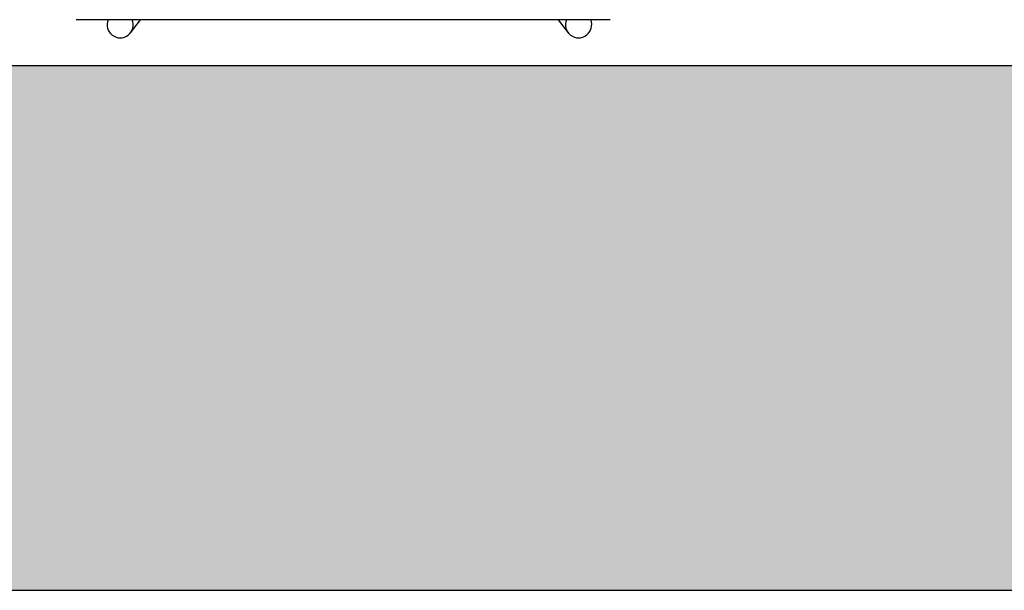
# Model space of a CAD drawing. Header units: metres. Extents: x -1 to 430, y -6 to 34.
# Tile 35 of 68: x 418.612 to 419.362, y 12.841 to 13.276. Entities that reach past the tile are written whole.
import ezdxf

# ---------------------------------------------------------------- set-up
doc = ezdxf.new("R2010")
doc.units = ezdxf.units.M
doc.linetypes.add('CONTINUA', pattern=[0])
doc.layers.add('3D PA MURS', color=7, linetype='CONTINUA', lineweight=25)
doc.layers.add('PA MOBLES', color=7, linetype='CONTINUA', lineweight=25)

msp = doc.modelspace()

# ---------------------------------------------------------------- hatches: boundary and pattern name
at = {"layer": '3D PA MURS', "linetype": 'CONTINUA', "lineweight": 18, "true_color": 0xa0a0a0, "transparency": 33554687}
msp.add_hatch(color=253, dxfattribs=at).paths.add_polyline_path([(397.68731, 12.84061), (423.65748, 12.84061), (423.74038, 13.24061), (397.76645, 13.24061)])

# ---------------------------------------------------------------- linework, layer by layer
at = {"layer": '3D PA MURS', "color": 7, "linetype": 'CONTINUA', "lineweight": 25, "transparency": 33554687}
for p, q in [((421.24693, 13.24061), (416.48201, 13.24061)), ((397.76645, 12.84061), (423.65748, 12.84061))]:
    msp.add_line(p, q, dxfattribs=at)
at = {"layer": 'PA MOBLES', "color": 180, "transparency": 33554687}
for p, q in [((419.06165, 13.27573), (418.65472, 13.27573)), ((418.69617, 13.26578), (418.70373, 13.27573)), ((419.02203, 13.27573), (419.02958, 13.26578))]:
    msp.add_line(p, q, dxfattribs=at)
for centre, major_axis, start_param, end_param in [((418.68821, 13.27183), (-0.00796, 0.00605), 0.250094, 4.196569), ((419.03755, 13.27183), (0.00796, 0.00605), 2.086617, 6.033091)]:
    msp.add_ellipse(centre, major_axis=major_axis, ratio=0.993992, start_param=start_param, end_param=end_param, dxfattribs=at)

doc.saveas('drawing.dxf')
